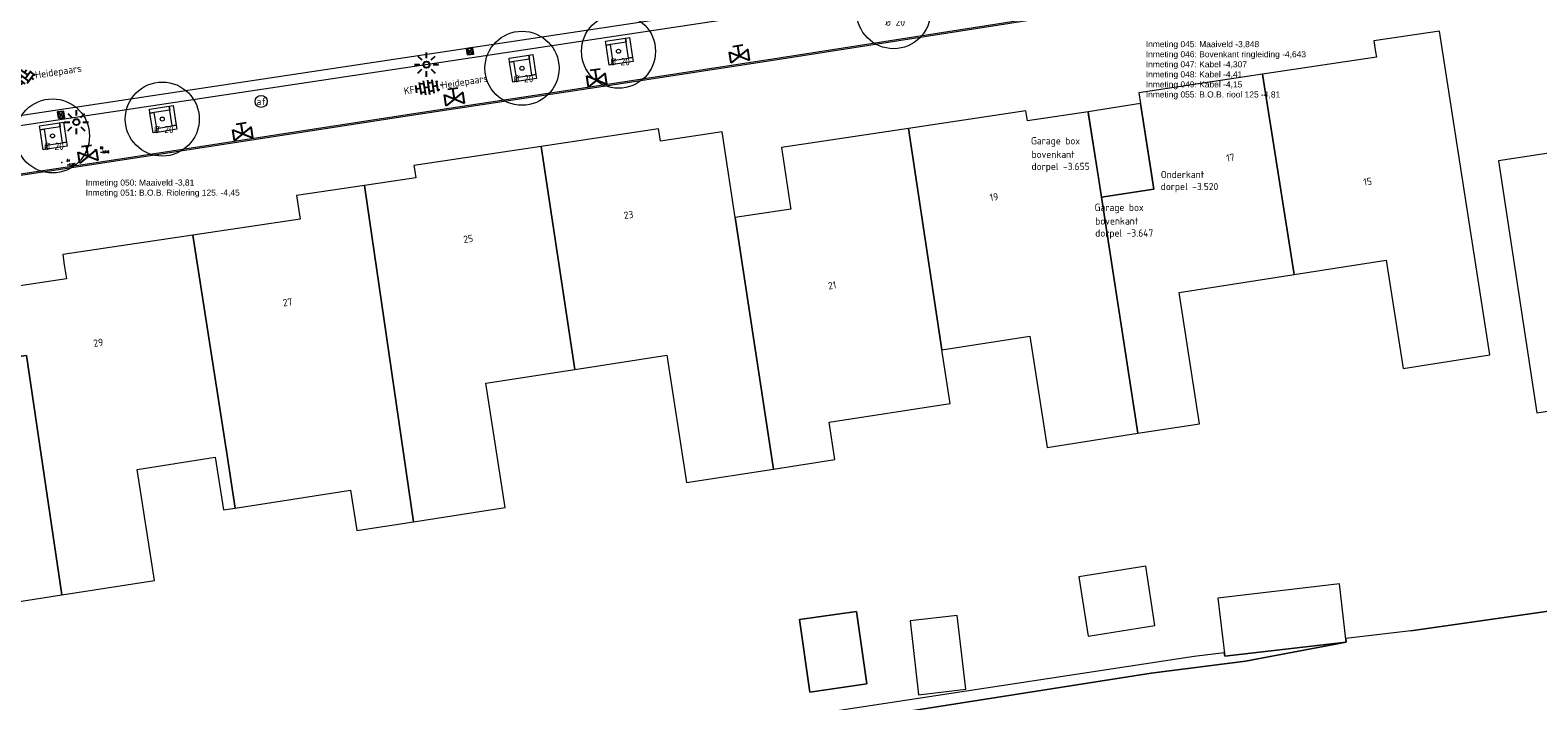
# Model space of a CAD drawing. Header units: metres. Extents: x 102746 to 103541, y 468531 to 469408.
# Tile 7 of 87: x 103035 to 103110, y 468699 to 468732. Entities that reach past the tile are written whole.
import ezdxf
from ezdxf.enums import TextEntityAlignment as Align

# ---------------------------------------------------------------- set-up
doc = ezdxf.new("R2010")
doc.units = ezdxf.units.M
doc.linetypes.add('VH-OPSLUITBAND_60X200', pattern=[12, 6, -2, 2, -2])
doc.layers.get('0').update_dxf_attribs({"lineweight": 25})
for name, color, linetype, lineweight in [('B-RO-GR-BOOM-G', 90, 'Continuous', 13), ('B-RO-GR-BOOM_BOOM_20 CM-S', 90, 'Continuous', 25), ('B-RO-IE-MEUBILAIR_WEGMEUBILAIR-S', 7, 'Continuous', 25), ('B-RO-IE-MEUBILAIR_WEGMEUBILAIR_LICHTMAST-S', 7, 'Continuous', 25), ('B-RO-KL-WATER_HULPSTUK-S', 170, 'Continuous', 25), ('B-RO-OG-BGT-G', 253, 'Continuous', 13), ('B-RO-RI-HWA_KOLK-S', 150, 'Continuous', 25), ('B-RO-VH-GOOT-G', 170, 'Continuous', 18), ('B-RO-VH-KANTOPSLUITING_ACHTERKANTBAND-G', 253, 'Continuous', 18), ('B-RO-VH-KANTOPSLUITING_OPSLUITBAND_60X200-G', 150, 'VH-OPSLUITBAND_60X200', 18), ('B-RO-VH-VERHARDING-G', 252, 'Continuous', 18), ('B-RO-VH-VERHARDING_BETONSTRAATSTEEN-S', 252, 'Continuous', 25), ('CALQUE_PTTOPO_ALT', 7, 'Continuous', 0), ('CALQUE_PTTOPO_MAT', 7, 'Continuous', 0), ('PTTOPO', 7, 'Continuous', 0), ('X-XX-AL-T18', 7, 'Continuous', 18)]:
    doc.layers.add(name, color=color, linetype=linetype, lineweight=lineweight)
doc.styles.add('ARIAL', font='arial.ttf')
doc.styles.add('NLCS-ISO', font='txt')
doc.styles.add('NLCS-ISO-M200-T18', font='txt', dxfattribs={"height": 0.36})
doc.styles.add('Style-STANDARD', font='STANDARD.shx')

# ---------------------------------------------------------------- blocks, each defined once
blk = doc.blocks.new('SVW-AFSLUITPAAL-SO')
at = {"lineweight": 18}
blk.add_circle((0, 0), 1.5, dxfattribs=at)
at = {"lineweight": 18, "style": 'NLCS-ISO'}
blk.add_text('af', height=1.8, dxfattribs=at).set_placement((0, 0), align=Align.MIDDLE_CENTER)
blk = doc.blocks.new('B-SIE-WEG_LICHTMAST_SPOT-SO')
for p, q in [((-3, 0), (-1.62, 0)), ((-2.12, 2.12), (-1.15, 1.15)), ((0, 1.62), (0, 3)), ((1.15, 1.15), (2.12, 2.12)), ((-2.12, -2.12), (-1.15, -1.15)), ((0, -3), (0, -1.62)), ((1.15, -1.15), (2.12, -2.12)), ((1.62, 0), (3, 0))]:
    blk.add_line(p, q)
blk.add_circle((0, 0), 0.77)
at = {"style": 'NLCS-ISO'}
blk.add_attdef('TYPE', text='', height=1.8, dxfattribs=at).set_placement((0, 3), align=Align.BOTTOM_CENTER)
blk = doc.blocks.new('SVH-BSS_KEIFORMAAT_KEPER_KL-SO')
for p, q in [((-3.44, -0.47), (-2.97, 0)), ((-3.31, 0.34), (-1.48, -1.48)), ((-2.52, 1.03), (-1.48, 0)), ((-2.23, -0.74), (0, 1.48)), ((-2.23, 0.74), (-1.57, 1.4)), ((-1.77, -1.77), (0, 0)), ((-0.74, 0.74), (1.48, -1.48)), ((-0.1, 1.58), (1.48, 0)), ((0.74, 0.74), (1.4, 1.4)), ((0.74, -0.74), (2.46, 0.98)), ((1.06, -1.91), (2.97, 0)), ((2.23, 0.74), (3.31, -0.34)), ((-0.74, -0.74), (0.5, -1.99)), ((-0.52, -2), (0, -1.48)), ((2.23, -0.74), (2.72, -1.24))]:
    blk.add_line(p, q)
at = {"style": 'NLCS-ISO'}
blk.add_attdef('FORMAAT', text='', height=1.8, dxfattribs=at).set_placement((-3.47, -0.23), align=Align.MIDDLE_RIGHT)
blk.add_attdef('KLEUR', text='', height=1.8, dxfattribs=at).set_placement((3.32, -0.22), align=Align.MIDDLE_LEFT)
at = {"style": 'NLCS-ISO', "flags": 1}
blk.add_attdef('FUNCTIE', text='', height=1.8, dxfattribs=at).set_placement((0.12, -3.58), align=Align.MIDDLE_CENTER)
blk = doc.blocks.new('SVH-BSS_KEIFORMAAT_HALFST_KL-SO')
for p, q in [((-3.15, -1), (-3.15, 0.83)), ((-3.15, 0), (-2.1, 0)), ((-2.1, -1.59), (-2.1, 1.42)), ((-2.1, 1.05), (-1.05, 1.05)), ((-1.05, -1.83), (-1.05, 1.66)), ((-1.05, 0), (0, 0)), ((0, -1.88), (0, 1.71)), ((0, 1.05), (1.05, 1.05)), ((1.05, -1.75), (1.05, 1.58)), ((1.05, 0), (2.1, 0)), ((2.1, -1.4), (2.1, 1.22)), ((2.1, 1.05), (2.41, 1.05)), ((3.15, -0.26), (3.15, 0.09)), ((3.15, 0), (3.16, 0)), ((-2.1, -1.05), (-1.05, -1.05)), ((0, -1.05), (1.05, -1.05)), ((2.1, -1.05), (2.64, -1.05))]:
    blk.add_line(p, q)
at = {"style": 'NLCS-ISO'}
blk.add_attdef('FORMAAT', text='', height=1.8, dxfattribs=at).set_placement((-3.62, -0.09), align=Align.MIDDLE_RIGHT)
blk.add_attdef('KLEUR', text='', height=1.8, dxfattribs=at).set_placement((3.17, -0.09), align=Align.MIDDLE_LEFT)
at = {"style": 'NLCS-ISO', "flags": 1}
blk.add_attdef('FUNCTIE', text='', height=1.8, dxfattribs=at).set_placement((0.12, -3.58), align=Align.MIDDLE_CENTER)
blk = doc.blocks.new('SGR-BOOM 20')
at = {"layer": 'B-RO-GR-BOOM-G'}
for radius in [1.84, 0.1]:
    blk.add_circle((0.001, 0), radius, dxfattribs=at)
at = {"layer": 'X-XX-AL-T18', "insert": (-0.417, -0.337), "char_height": 0.36, "attachment_point": 1, "style": 'NLCS-ISO-M200-T18'}
blk.add_mtext_dynamic_manual_height_columns('%%C 20', width=1.83388, gutter_width=1.8, heights=[0], dxfattribs=at)
blk = doc.blocks.new('B-SRI-KOLK_STRAAT_300X300-SO')
for p, q in [((-0.75, 0), (0.75, 1.5)), ((0.75, 0), (-0.75, 1.5))]:
    blk.add_line(p, q)
at = {"flags": 128}
blk.add_lwpolyline([(-0.75, 0), (0.75, 0), (0.75, 1.5), (-0.75, 1.5)], close=True, dxfattribs=at)
blk = doc.blocks.new('SKL-WTB_HULP_AFSLUITER_HANDB-SO')
for p, q in [((2.3, 1.37), (-2.3, -1.37)), ((-2.3, 1.37), (2.3, -1.37)), ((2.3, -1.37), (2.3, 1.37))]:
    blk.add_line(p, q)
at = {"ltscale": 0.1}
for p, q in [((-2.3, -1.37), (-2.3, 1.37)), ((-1.25, 2.62), (1.25, 2.62)), ((0, 0), (0, 2.62))]:
    blk.add_line(p, q, dxfattribs=at)
blk = doc.blocks.new('A$C0d379f04')
at = {"layer": 'B-RO-VH-VERHARDING-G', "flags": 128}
for points in [[(0, 1.2), (1, 1.2), (1, 1), (0, 1)], [(0.2, 1), (0.2, 0), (0, 0), (0, 1)], [(1.2, 1.2), (1.2, 0.2), (1, 0.2), (1, 1.2)], [(0.2, 0.2), (1.2, 0.2), (1.2, 0), (0.2, 0)]]:
    blk.add_lwpolyline(points, close=True, dxfattribs=at)
blk = doc.blocks.new('PTTOPO')
at = {"layer": 'PTTOPO'}
blk.add_point((0, 0), dxfattribs=at)
at = {"layer": 'CALQUE_PTTOPO_ALT', "style": 'Style-STANDARD', "width": 0.8}
blk.add_attdef('ALT', text='', height=0.1, dxfattribs=at).set_placement((0.25, -0.1), align=Align.MIDDLE_LEFT)
at = {"layer": 'CALQUE_PTTOPO_MAT', "style": 'Style-STANDARD', "width": 0.8}
blk.add_attdef('MAT', text='', height=0.1, dxfattribs=at).set_placement((0.25, 0.1), align=Align.MIDDLE_LEFT)

msp = doc.modelspace()

# ---------------------------------------------------------------- linework, layer by layer
at = {"layer": 'B-RO-OG-BGT-G', "color": 252, "flags": 128}
for points in [[(103098.051, 468720.328), (103102.623, 468721.037), (103103.457, 468715.663), (103107.776, 468716.333), (103105.278, 468732.426), (103102.013, 468731.934), (103102.097, 468731.393), (103102.134, 468731.133), (103096.475, 468730.281)], [(103090.281, 468712.439), (103093.343, 468712.914), (103092.331, 468719.44), (103098.051, 468720.328), (103096.475, 468730.281), (103090.331, 468729.355), (103090.414, 468728.823), (103090.922, 468725.547), (103091.075, 468724.562), (103088.462, 468724.169)], [(103087.805, 468728.403), (103088.462, 468724.169), (103091.075, 468724.562), (103090.414, 468728.823), (103087.803, 468728.418)], [(103078.868, 468727.585), (103080.539, 468716.585), (103084.906, 468717.263), (103085.763, 468711.738), (103090.281, 468712.439), (103088.462, 468724.169), (103088.311, 468725.142), (103087.828, 468728.255), (103087.803, 468728.418), (103084.787, 468727.963), (103084.713, 468728.459)], [(103121.286, 468727.598), (103121.739, 468724.523), (103120.37, 468724.314), (103120.803, 468721.481), (103115.675, 468720.698), (103114.719, 468726.964), (103108.197, 468725.968), (103110.107, 468713.46), (103115.8, 468714.33), (103116.227, 468711.533), (103124.765, 468712.836), (103124.44, 468714.967), (103135.174, 468716.606), (103133.687, 468726.348), (103124.622, 468724.963), (103124.147, 468728.07)], [(103062.291, 468715.609), (103066.853, 468716.317), (103067.835, 468709.988), (103072.17, 468710.661), (103070.251, 468723.162), (103069.648, 468727.198), (103069.616, 468727.415), (103066.54, 468726.955), (103066.491, 468727.281), (103066.449, 468727.558), (103060.609, 468726.685)], [(103070.251, 468723.162), (103072.17, 468710.661), (103075.214, 468711.133), (103074.927, 468712.985), (103080.953, 468713.92), (103080.539, 468716.585), (103078.868, 468727.585), (103072.561, 468726.642), (103073.008, 468723.656), (103073.02, 468723.576)], [(103051.836, 468724.757), (103054.267, 468708.041), (103058.823, 468708.748), (103057.865, 468714.922), (103062.291, 468715.609), (103060.609, 468726.685), (103054.288, 468725.74), (103054.33, 468725.463), (103054.379, 468725.137)], [(103054.267, 468708.041), (103051.836, 468724.757), (103048.456, 468724.251), (103048.504, 468723.932), (103048.631, 468723.084), (103043.304, 468722.287), (103045.002, 468711.336), (103045.4, 468708.72), (103051.131, 468709.614), (103051.443, 468707.603)], [(103043.304, 468722.287), (103036.829, 468721.319), (103036.905, 468720.808), (103037.008, 468720.116), (103034.141, 468719.687), (103034.654, 468716.255), (103035.022, 468716.31), (103036.791, 468704.408), (103041.392, 468705.122), (103040.535, 468710.643), (103044.409, 468711.244), (103044.814, 468708.629), (103045.4, 468708.72), (103045.002, 468711.336)], [(103036.791, 468704.408), (103035.022, 468716.31), (103034.654, 468716.255), (103031.85, 468715.836), (103031.112, 468720.772), (103025.357, 468719.912), (103026.951, 468709.413), (103032.721, 468710.309), (103033.711, 468703.93)], [(103091.127, 468702.882), (103090.664, 468705.831), (103087.346, 468705.31), (103087.809, 468702.361)], [(103094.592, 468701.363), (103100.631, 468702.062), (103100.297, 468704.951), (103094.257, 468704.252)], [(103073.967, 468699.579), (103073.457, 468703.18), (103076.288, 468703.582), (103076.799, 468699.981)], [(103073.967, 468699.579), (103076.799, 468699.981), (103076.288, 468703.582), (103073.457, 468703.18)], [(103078.95, 468703.116), (103079.378, 468699.448), (103081.727, 468699.722), (103081.299, 468703.39)]]:
    msp.add_lwpolyline(points, close=True, dxfattribs=at)
for points in [[(103103.854, 468702.619), (103117.509, 468704.569), (103146.877, 468708.958), (103147.857, 468709.153)], [(103117.509, 468704.569), (103103.854, 468702.619), (103100.611, 468702.238), (103100.631, 468702.062), (103095.635, 468701.108), (103090.931, 468700.524), (103074.989, 468698.02)], [(103074.989, 468698.02), (103090.931, 468700.524), (103095.635, 468701.108), (103100.631, 468702.062), (103094.592, 468701.363), (103094.573, 468701.528), (103093.074, 468701.352), (103045.739, 468694.135)]]:
    msp.add_lwpolyline(points, dxfattribs=at)
at = {"layer": 'B-RO-VH-GOOT-G', "linetype": 'Continuous', "elevation": -3.838}
for points in [[(103016.364, 468729.227), (103028.839, 468731.175), (103029.39, 468727.433), (103116.103, 468740.494)], [(103016.441, 468728.733), (103028.417, 468730.603), (103028.969, 468726.864), (103116.669, 468740.075)]]:
    msp.add_lwpolyline(points, dxfattribs=at)
at = {"layer": 'B-RO-VH-KANTOPSLUITING_ACHTERKANTBAND-G', "linetype": 'Continuous', "elevation": -3.816}
msp.add_lwpolyline([(103095.591, 468734.596), (103084.966, 468733.024), (103072.017, 468731.004), (103063.911, 468729.763), (103053.947, 468728.259), (103047.078, 468727.193), (103038.486, 468725.868), (103029.303, 468724.494), (103015.863, 468722.416), (103015.432, 468725.146), (102991.365, 468721.475), (102992.063, 468716.898)], dxfattribs=at)
at = {"layer": 'B-RO-VH-KANTOPSLUITING_OPSLUITBAND_60X200-G', "linetype": 'Continuous'}
msp.add_polyline3d([(103095.6, 468734.536, -3.816), (103084.975, 468732.965, -3.789), (103072.026, 468730.945, -3.815), (103063.92, 468729.703, -3.81), (103053.956, 468728.2, -3.798), (103047.088, 468727.134, -3.785), (103038.495, 468725.809, -3.808), (103029.312, 468724.434, -3.786), (103015.813, 468722.348, -3.749), (103015.382, 468725.078, -3.754), (102991.433, 468721.425, -3.744), (102992.122, 468716.907, -3.651)], dxfattribs=at)

# ---------------------------------------------------------------- block references
at = {"layer": 'B-RO-GR-BOOM_BOOM_20 CM-S'}
for p in [(103078.132, 468733.388, -3.731), (103064.456, 468731.419, -3.72), (103059.659, 468730.575, -3.734), (103041.776, 468728.051, -3.726), (103036.318, 468727.214, -3.759)]:
    msp.add_blockref('SGR-BOOM 20', p, dxfattribs=at)
at = {"layer": 'B-RO-IE-MEUBILAIR_WEGMEUBILAIR-S', "rotation": 8.766067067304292}
for p in [(103063.994, 468730.732, -3.72), (103059.197, 468729.888, -3.734), (103041.319, 468727.359, -3.726), (103035.857, 468726.526, -3.759)]:
    msp.add_blockref('A$C0d379f04', p, dxfattribs=at)
at = {"layer": 'B-RO-IE-MEUBILAIR_WEGMEUBILAIR_LICHTMAST-S', "xscale": 0.2, "yscale": 0.2, "zscale": 0.2}
for p in [(103054.912, 468730.757, -3.842), (103037.505, 468727.898, -3.841)]:
    msp.add_blockref('B-SIE-WEG_LICHTMAST_SPOT-SO', p, dxfattribs=at)
at = {"layer": 'B-RO-KL-WATER_HULPSTUK-S', "xscale": 0.2, "yscale": 0.2, "zscale": 0.2, "rotation": 8.617293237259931}
for p in [(103070.467, 468731.176, -3.764), (103063.381, 468729.993, -3.759), (103056.306, 468729.05, -3.745), (103045.778, 468727.317, -3.768), (103038.089, 468726.204, -3.792)]:
    msp.add_blockref('SKL-WTB_HULP_AFSLUITER_HANDB-SO', p, dxfattribs=at)
at = {"layer": 'B-RO-OG-BGT-G', "color": 252, "xscale": 0.2, "yscale": 0.2, "zscale": 0.2}
msp.add_blockref('SVW-AFSLUITPAAL-SO', (103046.694, 468728.927), dxfattribs=at)
at = {"layer": 'B-RO-RI-HWA_KOLK-S', "xscale": 0.2, "yscale": 0.2, "zscale": 0.2}
for p, rotation in [((103057.097, 468731.273, -3.734), 8.566384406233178), ((103036.765, 468728.111, -3.838), 8.566384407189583)]:
    msp.add_blockref('B-SRI-KOLK_STRAAT_300X300-SO', p, dxfattribs=dict(at, rotation=rotation))
at = {"layer": 'B-RO-VH-VERHARDING_BETONSTRAATSTEEN-S', "xscale": 0.2, "yscale": 0.2, "zscale": 0.2}
for name, p, rotation in [('SVH-BSS_KEIFORMAAT_KEPER_KL-SO', (103034.793, 468730.184), 8.548950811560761), ('SVH-BSS_KEIFORMAAT_HALFST_KL-SO', (103055.028, 468729.65), 8.789891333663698)]:
    msp.add_blockref(name, p, dxfattribs=dict(at, rotation=rotation)).add_auto_attribs({'FORMAAT': 'KF', 'KLEUR': 'Heidepaars'})
at = {"layer": 'PTTOPO'}
for p, values in [((103038.438, 468726.517, -3.81), {'ALT': '-3.810', 'MAT': '50'}), ((103036.778, 468725.89, -4.325), {'ALT': '-4.325', 'MAT': '51'})]:
    msp.add_blockref('PTTOPO', p, dxfattribs=at).add_auto_attribs(values)

# ---------------------------------------------------------------- texts
at = {"char_height": 0.3, "attachment_point": 1, "style": 'ARIAL'}
for s, insert in [('Inmeting 045: Maaiveld -3,848^JInmeting 046: Bovenkant ringleiding -4,643^JInmeting 047: Kabel -4,307^JInmeting 048: Kabel -4,41^JInmeting 049: Kabel -4,15^JInmeting 055: B.O.B. riool 125 -4,81^J', (103090.669, 468731.923)), ('Inmeting 050: Maaiveld -3,81^JInmeting 051: B.O.B. Riolering 125. -4,45^J', (103037.966, 468725.047))]:
    msp.add_mtext(s, dxfattribs=dict(at, insert=insert))
at = {"layer": 'B-RO-OG-BGT-G', "color": 252, "style": 'NLCS-ISO-M200-T18'}
for s, rotation, p in [('17', 8.8, (103094.878, 468726.136)), ('15', 8.8, (103101.699, 468724.942)), ('19', 8.5, (103083.123, 468724.177)), ('23', 8.5, (103064.957, 468723.29)), ('25', 8.5, (103056.985, 468722.099)), ('21', 8.8, (103075.079, 468719.786)), ('27', 8.5, (103048.008, 468718.946)), ('29', 8.5, (103038.596, 468716.94))]:
    msp.add_text(s, height=0.36, rotation=rotation, dxfattribs=at).set_placement(p, align=Align.MIDDLE)
at = {"layer": 'X-XX-AL-T18', "char_height": 0.36, "attachment_point": 1, "style": 'NLCS-ISO-M200-T18'}
for s, width, insert in [('Garage box', 3.82532, (103084.964, 468727.15)), ('bovenkant\\Pdorpel -3.655', 5.77453, (103084.989, 468726.476)), ('Onderkant\\Pdorpel -3.520', 5.77453, (103091.414, 468725.478)), ('Garage box', 3.82532, (103088.128, 468723.842)), ('bovenkant\\Pdorpel -3.647', 5.77453, (103088.154, 468723.167))]:
    msp.add_mtext_dynamic_manual_height_columns(s, width=width, gutter_width=1.8, heights=[0], dxfattribs=dict(at, insert=insert))

doc.saveas('drawing.dxf')
